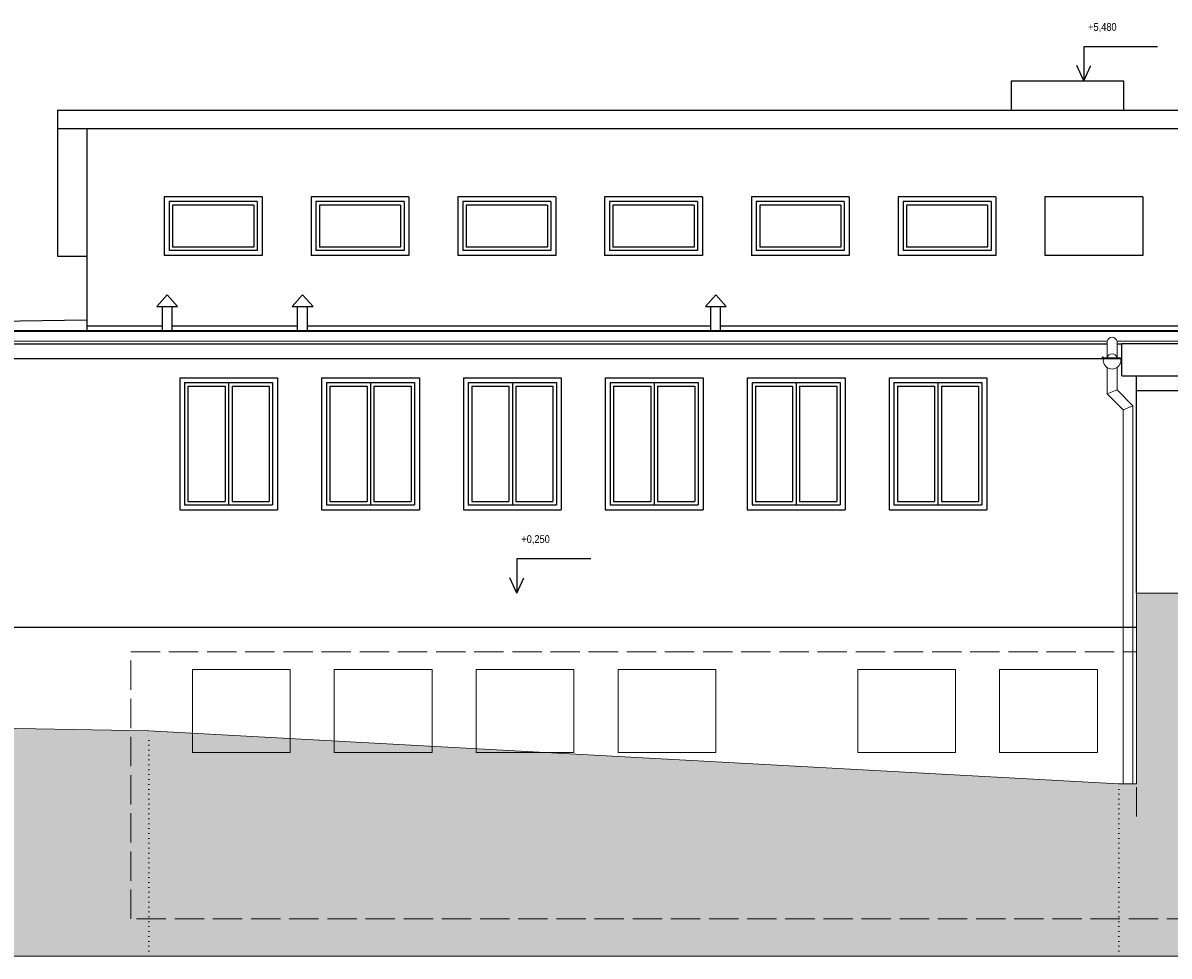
# Model space of a CAD drawing. Header units: millimetres. Extents: x -102573 to 74941, y -50927 to -14280.
# Tile 9 of 16: x -12610 to -896, y -39020 to -29484. Entities that reach past the tile are written whole.
import ezdxf

# ---------------------------------------------------------------- set-up
doc = ezdxf.new("R2010")
doc.units = ezdxf.units.MM
doc.linetypes.add('Carkovana 2x_1', pattern=[390, 300, -90])
doc.linetypes.add('JIS_08_37', pattern=[50, 0, -50])
doc.layers.add('XR$1$POHLEDY - STÁVAJÍCÍ_1', color=7, linetype='Continuous', lineweight=25)

msp = doc.modelspace()

# ---------------------------------------------------------------- hatches: boundary and pattern name
at = {"layer": 'XR$1$POHLEDY - STÁVAJÍCÍ_1', "linetype": 'Continuous', "lineweight": 25}
h = msp.add_hatch(dxfattribs=at)
h.set_pattern_fill('VZOR', color=8, scale=5000, style=0, pattern_type=2)
h.set_pattern_definition([(0, (10000, 10000), (5000, 5000), [5000, -5000]), (90, (10000, 10000), (-5000, 5000), [5000, -5000])])
h.paths.add_polyline_path([(-1358, -30076), (-2508, -30076), (-2508, -30376), (-1358, -30376)], flags=0)
at = {"layer": 'XR$1$POHLEDY - STÁVAJÍCÍ_1', "linetype": 'Continuous', "lineweight": 13}
msp.add_hatch(color=253, dxfattribs=at).paths.add_polyline_path([(-778, -35310), (-1228, -35310), (-1228, -37593), (-778, -37593)])
at = {"layer": 'XR$1$POHLEDY - STÁVAJÍCÍ_1', "linetype": 'Carkovana 2x_1', "lineweight": 50}
msp.add_hatch(color=254, dxfattribs=at).paths.add_polyline_path([(-25583, -39020), (29270, -39020), (29270, -35690), (24407, -35780), (23607, -35860), (6877, -36030), (6877, -35950), (3752, -35950), (3752, -36000), (1962, -36000), (1962, -35960), (-778, -35970), (-778, -37593), (-1228, -37593), (-1228, -37260), (-1408, -37260), (-11324, -36720), (-18078, -36590), (-19290, -36580), (-25583, -37200)])

# ---------------------------------------------------------------- linework, layer by layer
at = {"layer": 'XR$1$POHLEDY - STÁVAJÍCÍ_1', "color": 96, "linetype": 'Continuous', "lineweight": 25}
for p, q in [((-1014, -29729), (-1768, -29729)), ((-1768, -29729), (-1768, -30076)), ((-1768, -30076), (-1840, -29920)), ((-1768, -30076), (-1697, -29920)), ((-6807, -34962), (-7561, -34962)), ((-7561, -34962), (-7561, -35310)), ((-7561, -35310), (-7633, -35154)), ((-7561, -35310), (-7490, -35154))]:
    msp.add_line(p, q, dxfattribs=at)
at = {"layer": 'XR$1$POHLEDY - STÁVAJÍCÍ_1', "color": 7, "linetype": 'Continuous', "lineweight": 25}
for p, q in [((-2508, -30376), (-2508, -30076)), ((-2508, -30076), (-1358, -30076)), ((-1358, -30376), (-1358, -30076)), ((-12258, -30376), (17927, -30376)), ((-12258, -30376), (-12258, -30564)), ((-12258, -30564), (17927, -30564)), ((-12258, -30564), (-12258, -31866)), ((-11958, -30564), (-11958, -32621)), ((-11165, -31260), (-11165, -31860)), ((-10165, -31260), (-11165, -31260)), ((-10165, -31260), (-10165, -31860)), ((-9665, -31260), (-9665, -31860)), ((-8665, -31260), (-9665, -31260)), ((-8665, -31260), (-8665, -31860)), ((-8165, -31260), (-8165, -31860)), ((-7165, -31260), (-8165, -31260)), ((-7165, -31260), (-7165, -31860)), ((-6665, -31260), (-6665, -31860)), ((-5665, -31260), (-6665, -31260)), ((-5665, -31260), (-5665, -31860)), ((-5165, -31260), (-5165, -31860)), ((-4165, -31260), (-5165, -31260)), ((-4165, -31260), (-4165, -31860)), ((-3665, -31260), (-3665, -31860)), ((-2665, -31260), (-3665, -31260)), ((-2665, -31260), (-2665, -31860)), ((-2165, -31260), (-2165, -31860)), ((-1165, -31260), (-2165, -31260)), ((-1165, -31260), (-1165, -31860)), ((-11115, -31310), (-11115, -31810)), ((-10215, -31310), (-11115, -31310)), ((-11080, -31345), (-11080, -31775)), ((-10250, -31345), (-11080, -31345)), ((-10250, -31345), (-10250, -31775)), ((-10215, -31310), (-10215, -31810)), ((-9615, -31310), (-9615, -31810)), ((-8715, -31310), (-9615, -31310)), ((-9580, -31345), (-9580, -31775)), ((-8750, -31345), (-9580, -31345)), ((-8750, -31345), (-8750, -31775)), ((-8715, -31310), (-8715, -31810)), ((-8115, -31310), (-8115, -31810)), ((-7215, -31310), (-8115, -31310)), ((-8080, -31345), (-8080, -31775)), ((-7250, -31345), (-8080, -31345)), ((-7250, -31345), (-7250, -31775)), ((-7215, -31310), (-7215, -31810)), ((-6615, -31310), (-6615, -31810)), ((-5715, -31310), (-6615, -31310)), ((-6580, -31345), (-6580, -31775)), ((-5750, -31345), (-6580, -31345)), ((-5750, -31345), (-5750, -31775)), ((-5715, -31310), (-5715, -31810)), ((-5115, -31310), (-5115, -31810)), ((-4215, -31310), (-5115, -31310)), ((-5080, -31345), (-5080, -31775)), ((-4250, -31345), (-5080, -31345)), ((-4250, -31345), (-4250, -31775)), ((-4215, -31310), (-4215, -31810)), ((-3615, -31310), (-3615, -31810)), ((-2715, -31310), (-3615, -31310)), ((-3580, -31345), (-3580, -31775)), ((-2750, -31345), (-3580, -31345)), ((-2750, -31345), (-2750, -31775)), ((-2715, -31310), (-2715, -31810)), ((-10165, -31860), (-11165, -31860)), ((-10215, -31810), (-11115, -31810)), ((-10250, -31775), (-11080, -31775)), ((-8665, -31860), (-9665, -31860)), ((-8715, -31810), (-9615, -31810)), ((-8750, -31775), (-9580, -31775)), ((-7165, -31860), (-8165, -31860)), ((-7215, -31810), (-8115, -31810)), ((-7250, -31775), (-8080, -31775)), ((-5665, -31860), (-6665, -31860)), ((-5715, -31810), (-6615, -31810)), ((-5750, -31775), (-6580, -31775)), ((-4165, -31860), (-5165, -31860)), ((-4215, -31810), (-5115, -31810)), ((-4250, -31775), (-5080, -31775)), ((-2665, -31860), (-3665, -31860)), ((-2715, -31810), (-3615, -31810)), ((-2750, -31775), (-3580, -31775)), ((-1165, -31860), (-2165, -31860)), ((-12258, -31866), (-11958, -31866)), ((-11242, -32383), (-11135, -32264)), ((-11135, -32264), (-11029, -32383)), ((-9858, -32383), (-9752, -32264)), ((-9752, -32264), (-9645, -32383)), ((-5635, -32383), (-5529, -32264)), ((-5529, -32264), (-5422, -32383)), ((-11242, -32383), (-11029, -32383)), ((-11185, -32621), (-11185, -32383)), ((-11085, -32621), (-11085, -32383)), ((-9858, -32383), (-9645, -32383)), ((-9802, -32621), (-9802, -32383)), ((-9702, -32621), (-9702, -32383)), ((-5635, -32383), (-5422, -32383)), ((-5579, -32621), (-5579, -32383)), ((-5479, -32621), (-5479, -32383)), ((-18288, -32627), (-11958, -32517)), ((-18288, -32627), (23957, -32627)), ((-11958, -32580), (-11185, -32580)), ((-11085, -32580), (-9802, -32580)), ((-9702, -32580), (-5579, -32580)), ((-5479, -32580), (69, -32580)), ((-18288, -32765), (-1528, -32765)), ((-1428, -32765), (-1378, -32765)), ((-1378, -32760), (7027, -32760)), ((-1378, -33090), (-1378, -32760)), ((-11008, -33110), (-11008, -34460)), ((-11008, -33110), (-10008, -33110)), ((-10008, -33110), (-10008, -34460)), ((-9558, -33110), (-9558, -34460)), ((-9558, -33110), (-8558, -33110)), ((-8558, -33110), (-8558, -34460)), ((-8108, -33110), (-8108, -34460)), ((-8108, -33110), (-7108, -33110)), ((-7108, -33110), (-7108, -34460)), ((-6658, -33110), (-6658, -34460)), ((-6658, -33110), (-5658, -33110)), ((-5658, -33110), (-5658, -34460)), ((-5208, -33110), (-5208, -34460)), ((-5208, -33110), (-4208, -33110)), ((-4208, -33110), (-4208, -34460)), ((-3758, -33110), (-3758, -34460)), ((-3758, -33110), (-2758, -33110)), ((-2758, -33110), (-2758, -34460)), ((-1378, -33090), (7027, -33090)), ((-1228, -35310), (-1228, -33090)), ((-10958, -33160), (-10958, -34410)), ((-10958, -33160), (-10058, -33160)), ((-10923, -33195), (-10923, -34375)), ((-10923, -33195), (-10543, -33195)), ((-10543, -33195), (-10543, -34375)), ((-10508, -33160), (-10508, -34410)), ((-10473, -33195), (-10093, -33195)), ((-10473, -33195), (-10473, -34375)), ((-10093, -33195), (-10093, -34375)), ((-10058, -33160), (-10058, -34410)), ((-9508, -33160), (-9508, -34410)), ((-9508, -33160), (-8608, -33160)), ((-9473, -33195), (-9473, -34375)), ((-9473, -33195), (-9093, -33195)), ((-9093, -33195), (-9093, -34375)), ((-9058, -33160), (-9058, -34410)), ((-9023, -33195), (-8643, -33195)), ((-9023, -33195), (-9023, -34375)), ((-8643, -33195), (-8643, -34375)), ((-8608, -33160), (-8608, -34410)), ((-8058, -33160), (-8058, -34410)), ((-8058, -33160), (-7158, -33160)), ((-8023, -33195), (-8023, -34375)), ((-8023, -33195), (-7643, -33195)), ((-7643, -33195), (-7643, -34375)), ((-7608, -33160), (-7608, -34410)), ((-7573, -33195), (-7193, -33195)), ((-7573, -33195), (-7573, -34375)), ((-7193, -33195), (-7193, -34375)), ((-7158, -33160), (-7158, -34410)), ((-6608, -33160), (-6608, -34410)), ((-6608, -33160), (-5708, -33160)), ((-6573, -33195), (-6573, -34375)), ((-6573, -33195), (-6193, -33195)), ((-6193, -33195), (-6193, -34375)), ((-6158, -33160), (-6158, -34410)), ((-6123, -33195), (-5743, -33195)), ((-6123, -33195), (-6123, -34375)), ((-5743, -33195), (-5743, -34375)), ((-5708, -33160), (-5708, -34410)), ((-5158, -33160), (-5158, -34410)), ((-5158, -33160), (-4258, -33160)), ((-5123, -33195), (-5123, -34375)), ((-5123, -33195), (-4743, -33195)), ((-4743, -33195), (-4743, -34375)), ((-4708, -33160), (-4708, -34410)), ((-4673, -33195), (-4293, -33195)), ((-4673, -33195), (-4673, -34375)), ((-4293, -33195), (-4293, -34375)), ((-4258, -33160), (-4258, -34410)), ((-3708, -33160), (-3708, -34410)), ((-3708, -33160), (-2808, -33160)), ((-3673, -33195), (-3673, -34375)), ((-3673, -33195), (-3293, -33195)), ((-3293, -33195), (-3293, -34375)), ((-3258, -33160), (-3258, -34410)), ((-3223, -33195), (-2843, -33195)), ((-3223, -33195), (-3223, -34375)), ((-2843, -33195), (-2843, -34375)), ((-2808, -33160), (-2808, -34410)), ((-10958, -34410), (-10058, -34410)), ((-10923, -34375), (-10543, -34375)), ((-10473, -34375), (-10093, -34375)), ((-9508, -34410), (-8608, -34410)), ((-9473, -34375), (-9093, -34375)), ((-9023, -34375), (-8643, -34375)), ((-8058, -34410), (-7158, -34410)), ((-8023, -34375), (-7643, -34375)), ((-7573, -34375), (-7193, -34375)), ((-6608, -34410), (-5708, -34410)), ((-6573, -34375), (-6193, -34375)), ((-6123, -34375), (-5743, -34375)), ((-5158, -34410), (-4258, -34410)), ((-5123, -34375), (-4743, -34375)), ((-4673, -34375), (-4293, -34375)), ((-3708, -34410), (-2808, -34410)), ((-3673, -34375), (-3293, -34375)), ((-3223, -34375), (-2843, -34375)), ((-11008, -34460), (-10008, -34460)), ((-9558, -34460), (-8558, -34460)), ((-8108, -34460), (-7108, -34460)), ((-6658, -34460), (-5658, -34460)), ((-5208, -34460), (-4208, -34460)), ((-3758, -34460), (-2758, -34460)), ((-17938, -35660), (-1228, -35660))]:
    msp.add_line(p, q, dxfattribs=at)
at = {"layer": 'XR$1$POHLEDY - STÁVAJÍCÍ_1', "color": 176, "linetype": 'Continuous', "lineweight": 13}
for p, q in [((-18480, -32637), (24152, -32637)), ((-18393, -32737), (-1528, -32737)), ((-1528, -32737), (-1528, -32905)), ((-1428, -32737), (-1428, -32905)), ((-1428, -32737), (7078, -32737)), ((-1565, -32905), (-1392, -32905)), ((-1528, -33006), (-1528, -33276)), ((-1428, -33006), (-1428, -33235)), ((-1528, -33276), (-1428, -33235)), ((-1428, -33235), (-1266, -33397)), ((-1528, -33276), (-1366, -33439)), ((-1366, -33439), (-1266, -33397)), ((-1366, -33439), (-1366, -37260)), ((-1266, -33397), (-1266, -37260))]:
    msp.add_line(p, q, dxfattribs=at)
at = {"layer": 'XR$1$POHLEDY - STÁVAJÍCÍ_1', "color": 8, "linetype": 'Continuous', "lineweight": 25}
for p, q in [((-17938, -32915), (-1378, -32915)), ((-1228, -33240), (2814, -33240))]:
    msp.add_line(p, q, dxfattribs=at)
at = {"layer": 'XR$1$POHLEDY - STÁVAJÍCÍ_1', "color": 7, "linetype": 'Continuous', "lineweight": 13}
for p, q in [((-778, -35310), (-1228, -35310)), ((-1228, -37260), (-1228, -35310)), ((-9878, -36090), (-10878, -36090)), ((-10878, -36090), (-10878, -36940)), ((-9878, -36940), (-9878, -36090)), ((-8428, -36090), (-9428, -36090)), ((-9428, -36090), (-9428, -36940)), ((-8428, -36940), (-8428, -36090)), ((-6978, -36090), (-7978, -36090)), ((-7978, -36090), (-7978, -36940)), ((-6978, -36940), (-6978, -36090)), ((-5528, -36090), (-6528, -36090)), ((-6528, -36090), (-6528, -36940)), ((-5528, -36940), (-5528, -36090)), ((-4078, -36090), (-3078, -36090)), ((-4078, -36940), (-4078, -36090)), ((-3078, -36090), (-3078, -36940)), ((-2628, -36090), (-1628, -36090)), ((-2628, -36940), (-2628, -36090)), ((-1628, -36090), (-1628, -36940)), ((-11324, -36720), (-18078, -36590)), ((-1408, -37260), (-11324, -36720)), ((-10878, -36940), (-9878, -36940)), ((-9428, -36940), (-8428, -36940)), ((-7978, -36940), (-6978, -36940)), ((-6528, -36940), (-5528, -36940)), ((-3078, -36940), (-4078, -36940)), ((-1628, -36940), (-2628, -36940)), ((-1408, -37260), (-1228, -37260))]:
    msp.add_line(p, q, dxfattribs=at)
at = {"layer": 'XR$1$POHLEDY - STÁVAJÍCÍ_1', "color": 254, "linetype": 'Carkovana 2x_1', "lineweight": 13}
for p, q in [((-11508, -38640), (-11508, -35910)), ((-11508, -35910), (-1228, -35910)), ((8352, -38640), (-11508, -38640))]:
    msp.add_line(p, q, dxfattribs=at)
at = {"layer": 'XR$1$POHLEDY - STÁVAJÍCÍ_1', "color": 5, "linetype": 'JIS_08_37', "lineweight": 13}
for p, q in [((-11324, -39020), (-11324, -36720)), ((-1408, -39020), (-1408, -37260))]:
    msp.add_line(p, q, dxfattribs=at)
at = {"layer": 'XR$1$POHLEDY - STÁVAJÍCÍ_1', "color": 7, "linetype": 'Carkovana 2x_1', "lineweight": 13}
msp.add_line((-1228, -37593), (-1228, -37260), dxfattribs=at)
at = {"layer": 'XR$1$POHLEDY - STÁVAJÍCÍ_1', "color": 5, "linetype": 'Continuous', "lineweight": 13}
msp.add_line((29270, -39020), (-25583, -39020), dxfattribs=at)
at = {"layer": 'XR$1$POHLEDY - STÁVAJÍCÍ_1', "color": 176, "linetype": 'Continuous', "lineweight": 13}
for centre, radius, start, end in [((-1478, -32748), 51.1, 11.6888, 168.3112), ((-1573, -32905), 8, 0, 329.2937), ((-1478, -32931), 90, 163.2404, 16.7596), ((-1478, -32916), 51.1, 11.6888, 168.3112)]:
    msp.add_arc(centre, radius, start, end, dxfattribs=at)

# ---------------------------------------------------------------- texts
at = {"layer": 'XR$1$POHLEDY - STÁVAJÍCÍ_1', "color": 96, "linetype": 'Continuous', "lineweight": 18, "char_height": 80, "width": 404.93, "attachment_point": 1}
for s, insert in [('\\W0.88;+5,480', (-1723, -29485)), ('\\W0.88;+0,250', (-7516, -34719))]:
    msp.add_mtext(s, dxfattribs=dict(at, insert=insert))

doc.saveas('drawing.dxf')
